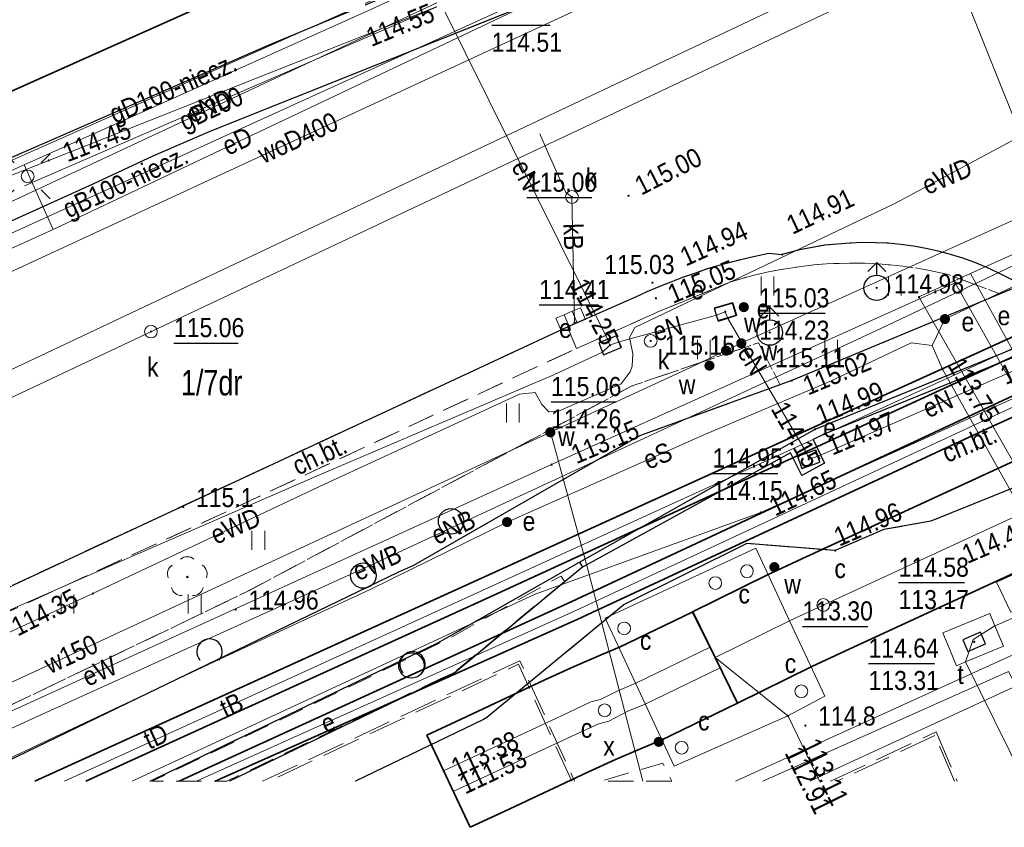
# Model space of a CAD drawing. Header units: metres. Extents: x 7495425 to 7495712, y 5787905 to 5788232.
# Tile 17 of 39: x 7495595 to 7495633, y 5787906 to 5787938. Entities that reach past the tile are written whole.
import ezdxf
from ezdxf.enums import TextEntityAlignment as Align

# ---------------------------------------------------------------- set-up
doc = ezdxf.new("R2010")
doc.units = ezdxf.units.M
for name, pattern in [('1.0_0.5', [1.5, 1, -0.5]), ('1.5_0.5', [2, 1.5, -0.5]), ('219-500', [0]), ('egug-500', [1, 0.5, -0.5]), ('l219_500', [0]), ('l32_500', [0])]:
    doc.linetypes.add(name, pattern=pattern)
doc.layers.get('0').update_dxf_attribs({"color": 2, "lineweight": 5})
doc.styles.get("Standard").update_dxf_attribs({"font": 'Working1250', "width": 0.75})

# ---------------------------------------------------------------- blocks, each defined once
blk = doc.blocks.new('SM01')
at = {"color": 0, "linetype": 'Continuous', "lineweight": 13}
for p, q in [((-0.53, 0.531), (-0.883, 0.884)), ((0.531, 0.531), (0.884, 0.884)), ((-0.53, -0.53), (-0.883, -0.883)), ((0.531, -0.53), (0.884, -0.883))]:
    blk.add_line(p, q, dxfattribs=at)
blk.add_circle((0, 0), 0.25, dxfattribs=at)
blk = doc.blocks.new('PW01')
at = {"linetype": 'Continuous', "lineweight": 13}
h = blk.add_hatch(color=0, dxfattribs=at)
edge = h.paths.add_edge_path()
edge.add_arc((0, 0), 0.045, 0, 360)
blk = doc.blocks.new('US22')
at = {"color": 0, "linetype": 'Continuous', "lineweight": 13}
blk.add_circle((0, 0), 0.25, dxfattribs=at)
blk = doc.blocks.new('OP021')
at = {"linetype": 'Continuous', "lineweight": 13}
h = blk.add_hatch(color=0, dxfattribs=at)
edge = h.paths.add_edge_path()
edge.add_arc((0, 0), 0.05, 0, 360)
at = {"color": 0, "linetype": 'Continuous', "lineweight": 13}
for centre, start, end in [((0, 0.4), 49.272, 130.728), ((-0.38, 0.124), 121.308, 202.548), ((0.38, 0.124), 337.452, 58.692), ((-0.235, -0.324), 193.221, 274.871), ((0.235, -0.324), 265.129, 346.779)]:
    blk.add_arc(centre, 0.4, start, end, dxfattribs=at)
blk = doc.blocks.new('US25')
at = {"linetype": 'Continuous', "lineweight": 0}
h = blk.add_hatch(color=0, dxfattribs=at)
edge = h.paths.add_edge_path()
edge.add_arc((0, 0), 0.2, 0, 360)
blk = doc.blocks.new('US05')
at = {"color": 0, "linetype": 'Continuous', "lineweight": 13}
for p, q in [((-0.525, -0.25), (-0.525, 0.25)), ((-0.525, 0.25), (-0.175, 0.25)), ((-0.175, -0.25), (-0.175, 0.25)), ((-0.175, 0.25), (0.175, 0.25)), ((0.175, -0.25), (0.175, 0.25)), ((0.175, 0.25), (0.525, 0.25)), ((0.525, -0.25), (0.525, 0.25)), ((-0.525, -0.25), (-0.175, -0.25)), ((-0.175, -0.25), (0.175, -0.25)), ((0.175, -0.25), (0.525, -0.25))]:
    blk.add_line(p, q, dxfattribs=at)
blk = doc.blocks.new('SUPWP')
at = {"color": 0, "linetype": 'Continuous'}
blk.add_lwpolyline([(-0.375, -0.25), (0.375, -0.25), (0.375, 0.25), (-0.375, 0.25)], close=True, dxfattribs=at)
blk = doc.blocks.new('US15')
at = {"color": 0, "linetype": 'Continuous', "lineweight": 13}
blk.add_circle((0, 0), 0.25, dxfattribs=at)
blk = doc.blocks.new('SUWH')
at = {"color": 0, "linetype": 'Continuous'}
for p in [(-0.354, 0.646), (0, 0.5), (0.354, 0.646)]:
    blk.add_line(p, (0, 1), dxfattribs=at)
blk.add_circle((0, 0), 0.5, dxfattribs=at)
blk = doc.blocks.new('TU04')
at = {"color": 0, "linetype": 'Continuous', "lineweight": 13}
for p, q in [((0, 0), (0, 0.75)), ((0.5, 0), (0.5, 0.75))]:
    blk.add_line(p, q, dxfattribs=at)
blk = doc.blocks.new('OTZK1')
at = {"color": 0, "linetype": 'Continuous'}
blk.add_circle((0, 0), 0.5, dxfattribs=at)
blk = doc.blocks.new('OTZK2')
at = {"color": 0, "linetype": 'Continuous'}
blk.add_arc((0, 0), 0.5, 318.85, 221.162, dxfattribs=at)

msp = doc.modelspace()

# ---------------------------------------------------------------- linework, layer by layer
at = {"layer": '216-obręb ewidencyjny', "color": 7, "linetype": 'l32_500', "lineweight": 35, "flags": 128}
msp.add_lwpolyline([(7495635.58, 5787953.37), (7495533.716, 5787907.83)], dxfattribs=at)
at = {"layer": '218-kontur użytku gruntowego', "color": 3, "linetype": 'egug-500', "lineweight": 18, "flags": 128}
msp.add_lwpolyline([(7495533.716, 5787907.83), (7495635.58, 5787953.37)], dxfattribs=at)
at = {"layer": '219-działka ewidencyjna', "color": 7, "linetype": 'l219_500', "lineweight": 18, "flags": 128}
msp.add_lwpolyline([(7495635.58, 5787953.37), (7495533.716, 5787907.83)], dxfattribs=at)
at = {"layer": '219-działka ewidencyjna', "color": 7, "linetype": '219-500', "lineweight": 18, "flags": 128}
msp.add_lwpolyline([(7495635.58, 5787953.37), (7495533.716, 5787907.83)], dxfattribs=at)
at = {"layer": 'chodnik', "color": 7, "linetype": '1.0_0.5', "lineweight": 18, "flags": 128}
for points in [[(7495585.53, 5787925.57), (7495584.39, 5787927.97), (7495604.54, 5787936.78), (7495614.99, 5787941.14), (7495615.52, 5787938.71), (7495602.2, 5787933.37), (7495599.97, 5787932.41), (7495597.61, 5787931.31), (7495589.13, 5787927.46), (7495586.76, 5787926.24)], [(7495634.1, 5787927.35), (7495633.24, 5787926.99), (7495631.22, 5787927.75), (7495630.41, 5787927.93), (7495629.92, 5787928.01), (7495629.43, 5787928.08), (7495628.93, 5787928.13), (7495628.43, 5787928.17), (7495627.93, 5787928.2), (7495627.43, 5787928.2), (7495626.93, 5787928.19), (7495626.43, 5787928.17), (7495625.93, 5787928.13), (7495625.44, 5787928.07), (7495624.57, 5787927.94), (7495624.08, 5787927.84), (7495623.59, 5787927.73), (7495623.11, 5787927.6), (7495622.63, 5787927.45), (7495619.78, 5787926.27), (7495616.61, 5787924.84), (7495616.25, 5787925.7), (7495618.94, 5787926.87), (7495619.39, 5787927.08), (7495619.85, 5787927.28), (7495620.32, 5787927.47), (7495620.78, 5787927.65), (7495621.25, 5787927.81), (7495621.73, 5787927.97), (7495622.21, 5787928.12), (7495622.69, 5787928.25), (7495623.17, 5787928.37), (7495623.68, 5787928.49), (7495624.16, 5787928.59), (7495624.69, 5787928.54), (7495625.37, 5787928.72), (7495625.86, 5787928.82), (7495626.35, 5787928.9), (7495626.85, 5787928.95), (7495627.35, 5787928.99), (7495627.85, 5787929.01), (7495628.35, 5787929), (7495628.85, 5787928.98), (7495629.35, 5787928.93), (7495629.84, 5787928.87), (7495630.33, 5787928.78), (7495630.82, 5787928.67), (7495631.3, 5787928.54), (7495631.78, 5787928.39), (7495632.25, 5787928.22), (7495632.72, 5787928.03), (7495633.17, 5787927.82), (7495633.62, 5787927.6)], [(7495636.12, 5787925.85), (7495636.57, 5787925.38), (7495635.26, 5787924.85), (7495635.15, 5787925.06), (7495626.34, 5787921.48), (7495625.91, 5787921.26), (7495626.35, 5787920.33), (7495625.46, 5787919.85), (7495625.01, 5787920.74), (7495616.84, 5787916.25), (7495616.73, 5787916.44), (7495625.98, 5787921.67), (7495635.97, 5787925.74)]]:
    msp.add_lwpolyline(points, close=True, dxfattribs=at)
for points in [[(7495577.827, 5787907.83), (7495583.41, 5787910.39), (7495616.25, 5787925.7), (7495616.61, 5787924.84), (7495614.4, 5787923.82), (7495602.6, 5787918.31), (7495579.757, 5787907.83)], [(7495602.978, 5787907.83), (7495611.86, 5787912.12), (7495616.84, 5787916.25), (7495625.01, 5787920.74), (7495625.46, 5787919.85), (7495626.35, 5787920.33), (7495625.91, 5787921.26), (7495626.34, 5787921.48), (7495635.15, 5787925.06), (7495635.26, 5787924.85), (7495636.57, 5787925.38)], [(7495636.57, 5787925.38), (7495636.92, 5787925.02), (7495637.24, 5787924.64), (7495637.56, 5787924.25), (7495637.85, 5787923.84), (7495638.12, 5787923.42), (7495638.38, 5787922.99), (7495638.61, 5787922.55), (7495638.83, 5787922.1), (7495639.02, 5787921.64), (7495639.06, 5787921.54), (7495637.44, 5787920.86), (7495635.78, 5787920.32), (7495634.71, 5787919.75), (7495630.52, 5787918.05), (7495628.68, 5787917.73), (7495626.77, 5787916.9), (7495623.3, 5787917.18), (7495618.48, 5787914.78), (7495613.08, 5787910.34), (7495612.96, 5787910.26), (7495607.917, 5787907.83)]]:
    msp.add_lwpolyline(points, dxfattribs=at)
at = {"layer": 'jezdnia', "color": 7, "linetype": '1.5_0.5', "lineweight": 18, "flags": 128}
for points in [[(7495553.489, 5787907.83), (7495559.27, 5787910.35), (7495584.48, 5787924.98), (7495585.53, 5787925.57), (7495586.76, 5787926.24), (7495589.13, 5787927.46), (7495597.61, 5787931.31), (7495599.97, 5787932.41), (7495602.2, 5787933.37), (7495615.52, 5787938.71), (7495623.03, 5787941.8), (7495623.33, 5787942.06), (7495623.37, 5787942.44), (7495623.14, 5787942.76), (7495622.8, 5787942.84), (7495618.8, 5787942.3), (7495614.99, 5787941.14), (7495604.54, 5787936.78), (7495584.39, 5787927.97), (7495582.55, 5787927.2), (7495580.83, 5787926.41), (7495557.65, 5787915.39), (7495543.69, 5787909.24), (7495540.642, 5787907.83)], [(7495592.624, 5787907.83), (7495609.61, 5787916.05), (7495610.21, 5787916.31), (7495618.9, 5787921.3), (7495619.12, 5787921.42), (7495624.61, 5787923.42), (7495625.06, 5787923.58), (7495633.24, 5787926.99), (7495634.1, 5787927.35), (7495633.62, 5787927.6), (7495633.17, 5787927.82), (7495632.72, 5787928.03), (7495632.25, 5787928.22), (7495631.78, 5787928.39), (7495631.3, 5787928.54), (7495630.82, 5787928.67), (7495630.33, 5787928.78), (7495629.84, 5787928.87), (7495629.35, 5787928.93), (7495628.85, 5787928.98), (7495628.35, 5787929), (7495627.85, 5787929.01), (7495627.35, 5787928.99), (7495626.85, 5787928.95), (7495626.35, 5787928.9), (7495625.86, 5787928.82), (7495625.37, 5787928.72), (7495624.69, 5787928.54), (7495624.16, 5787928.59), (7495623.68, 5787928.49), (7495623.17, 5787928.37), (7495622.69, 5787928.25), (7495622.21, 5787928.12), (7495621.73, 5787927.97), (7495621.25, 5787927.81), (7495620.78, 5787927.65), (7495620.32, 5787927.47), (7495619.85, 5787927.28), (7495619.39, 5787927.08), (7495618.94, 5787926.87), (7495616.25, 5787925.7), (7495583.41, 5787910.39), (7495577.827, 5787907.83)], [(7495641.561, 5787907.83), (7495639.5, 5787920.09), (7495639.38, 5787920.58), (7495639.23, 5787921.05), (7495639.06, 5787921.54), (7495639.02, 5787921.64), (7495638.83, 5787922.1), (7495638.61, 5787922.55), (7495638.38, 5787922.99), (7495638.12, 5787923.42), (7495637.85, 5787923.84), (7495637.56, 5787924.25), (7495637.24, 5787924.64), (7495636.92, 5787925.02), (7495636.57, 5787925.38), (7495636.12, 5787925.85), (7495635.97, 5787925.74), (7495625.98, 5787921.67), (7495616.73, 5787916.44), (7495611.49, 5787913.45), (7495611.11, 5787913.25), (7495599.843, 5787907.83)]]:
    msp.add_lwpolyline(points, dxfattribs=at)
at = {"layer": 'komora podziemna', "color": 1, "linetype": 'CONTINUOUS', "lineweight": 18, "flags": 128}
for points in [[(7495622.04, 5787926.42), (7495622.76, 5787926.62), (7495622.91, 5787926.14), (7495622.55, 5787926.02), (7495622.19, 5787925.9), (7495622.11, 5787926.15)], [(7495617.5, 5787925.05), (7495617.83, 5787925.21), (7495618.17, 5787925.33), (7495618.29, 5787925.11), (7495618.38, 5787924.89), (7495617.68, 5787924.58)], [(7495625.64, 5787920.74), (7495626.02, 5787920.85), (7495626.1, 5787920.61), (7495626.17, 5787920.37), (7495625.46, 5787920.14), (7495625.3, 5787920.61)]]:
    msp.add_lwpolyline(points, close=True, dxfattribs=at)
at = {"layer": 'komora podziemna', "color": 212, "linetype": 'CONTINUOUS', "lineweight": 18, "flags": 128}
msp.add_lwpolyline([(7495620.45, 5787908.42), (7495619.92, 5787909.55), (7495619.12, 5787911.27), (7495618.32, 5787912.99), (7495617.74, 5787914.24), (7495623.65, 5787916.99), (7495624.17, 5787915.87), (7495624.98, 5787914.14), (7495625.78, 5787912.41), (7495626.36, 5787911.17), (7495624.91, 5787910.4)], close=True, dxfattribs=at)
at = {"layer": 'komora podziemna', "color": 30, "linetype": 'CONTINUOUS', "lineweight": 18, "flags": 128}
for points in [[(7495633.67, 5787914.48), (7495633.11, 5787915.66), (7495634.85, 5787916.45), (7495635.23, 5787915.74), (7495635.42, 5787915.32), (7495634.03, 5787914.65)], [(7495631, 5787913.66), (7495632.84, 5787914.43), (7495633.04, 5787913.94), (7495633.38, 5787913.14), (7495631.89, 5787912.52), (7495631.54, 5787912.37)]]:
    msp.add_lwpolyline(points, close=True, dxfattribs=at)
at = {"layer": 'krawężnik', "color": 7, "linetype": 'CONTINUOUS', "lineweight": 25, "flags": 128}
for points in [[(7495580.83, 5787926.41), (7495582.55, 5787927.2), (7495584.39, 5787927.97), (7495604.54, 5787936.78), (7495614.99, 5787941.14)], [(7495615.52, 5787938.71), (7495602.2, 5787933.37), (7495599.97, 5787932.41), (7495597.61, 5787931.31), (7495589.13, 5787927.46), (7495586.76, 5787926.24), (7495585.53, 5787925.57), (7495584.48, 5787924.98)], [(7495634.1, 5787927.35), (7495633.62, 5787927.6), (7495633.17, 5787927.82), (7495632.72, 5787928.03), (7495632.25, 5787928.22), (7495631.78, 5787928.39), (7495631.3, 5787928.54), (7495630.82, 5787928.67), (7495630.33, 5787928.78), (7495629.84, 5787928.87), (7495629.35, 5787928.93), (7495628.85, 5787928.98), (7495628.35, 5787929), (7495627.85, 5787929.01), (7495627.35, 5787928.99), (7495626.85, 5787928.95), (7495626.35, 5787928.9), (7495625.86, 5787928.82), (7495625.37, 5787928.72), (7495624.69, 5787928.54)], [(7495577.827, 5787907.83), (7495583.41, 5787910.39), (7495616.25, 5787925.7), (7495618.94, 5787926.87), (7495619.39, 5787927.08), (7495619.85, 5787927.28), (7495620.32, 5787927.47), (7495620.78, 5787927.65), (7495621.25, 5787927.81), (7495621.73, 5787927.97), (7495622.21, 5787928.12), (7495622.69, 5787928.25), (7495623.17, 5787928.37), (7495623.68, 5787928.49), (7495624.16, 5787928.59), (7495624.69, 5787928.54)], [(7495634.1, 5787927.35), (7495625.06, 5787923.58), (7495619.12, 5787921.42), (7495618.9, 5787921.3), (7495610.21, 5787916.31), (7495609.61, 5787916.05), (7495592.624, 5787907.83)], [(7495616.73, 5787916.44), (7495625.98, 5787921.67), (7495635.97, 5787925.74), (7495636.12, 5787925.85), (7495636.57, 5787925.38), (7495635.26, 5787924.85), (7495635.15, 5787925.06), (7495626.34, 5787921.48), (7495625.91, 5787921.26), (7495626.35, 5787920.33), (7495625.46, 5787919.85), (7495625.01, 5787920.74), (7495616.84, 5787916.25)], [(7495639.09, 5787921.55), (7495637.44, 5787920.86), (7495635.78, 5787920.32), (7495634.71, 5787919.75), (7495630.52, 5787918.05), (7495628.68, 5787917.73), (7495626.77, 5787916.9), (7495623.3, 5787917.18), (7495618.48, 5787914.78), (7495613.08, 5787910.34), (7495612.96, 5787910.26), (7495607.921, 5787907.83)], [(7495599.862, 5787907.83), (7495611.11, 5787913.25), (7495611.49, 5787913.45), (7495616.73, 5787916.44), (7495616.84, 5787916.25), (7495611.86, 5787912.12), (7495602.978, 5787907.83)]]:
    msp.add_lwpolyline(points, dxfattribs=at)
at = {"layer": 'obudowa ochronna przewodu', "color": 0, "lineweight": 35}
for p, q in [((7495655.362, 5787930.396), (7495625.456, 5787916.572)), ((7495657.038, 5787926.764), (7495627.144, 5787912.948)), ((7495625.456, 5787916.572), (7495624.114, 5787915.942)), ((7495624.114, 5787915.942), (7495621.168, 5787914.494)), ((7495618.3, 5787913.097), (7495621.172, 5787914.498)), ((7495621.168, 5787914.494), (7495622.05, 5787912.7)), ((7495621.172, 5787914.498), (7495622.05, 5787912.7)), ((7495617.67, 5787912.836), (7495618.3, 5787913.097)), ((7495616.518, 5787912.348), (7495617.67, 5787912.836)), ((7495622.928, 5787910.902), (7495622.05, 5787912.7)), ((7495622.932, 5787910.906), (7495622.05, 5787912.7)), ((7495627.144, 5787912.948), (7495625.846, 5787912.338)), ((7495615.364, 5787911.812), (7495616.518, 5787912.348)), ((7495625.846, 5787912.338), (7495622.932, 5787910.906)), ((7495612.072, 5787910.272), (7495615.364, 5787911.812)), ((7495619.94, 5787909.443), (7495622.928, 5787910.902)), ((7495610.727, 5787909.64), (7495612.072, 5787910.272)), ((7495610.727, 5787909.64), (7495611.577, 5787907.83)), ((7495619.21, 5787909.144), (7495619.94, 5787909.443)), ((7495618.142, 5787908.692), (7495619.21, 5787909.144)), ((7495617.056, 5787908.188), (7495618.142, 5787908.692)), ((7495613.768, 5787906.648), (7495617.056, 5787908.188)), ((7495612.427, 5787906.02), (7495611.577, 5787907.83)), ((7495612.427, 5787906.02), (7495613.768, 5787906.648))]:
    msp.add_line(p, q, dxfattribs=at)
at = {"layer": 'obudowa ochronna przewodu', "color": 7, "linetype": 'CONTINUOUS', "lineweight": 35, "flags": 128}
for points in [[(7495601.005, 5787907.83), (7495602.48, 5787908.51), (7495616.43, 5787914.9), (7495626.39, 5787919.55), (7495632.59, 5787922.44), (7495633.94, 5787923.07), (7495634.53, 5787923.34), (7495635.06, 5787923.59), (7495636.31, 5787924.18), (7495646.9, 5787929.12), (7495649.25, 5787930.21), (7495669.97, 5787939.88), (7495684.81, 5787946.82), (7495685.37, 5787946.93), (7495685.78, 5787947), (7495686.3, 5787947.1), (7495687.53, 5787946.78), (7495689.27, 5787945.09), (7495692.51, 5787940.17), (7495693.54, 5787940.04), (7495708.18, 5787946.767)], [(7495708.18, 5787945.778), (7495693.79, 5787939.31), (7495693.55, 5787939.3), (7495692.66, 5787939.27), (7495691.94, 5787939.82), (7495688.77, 5787944.6), (7495687.36, 5787946.33), (7495686.31, 5787946.51), (7495686.08, 5787946.41), (7495685.67, 5787946.24), (7495685.19, 5787946.04), (7495670.14, 5787939.09), (7495649.39, 5787929.43), (7495648.99, 5787929.25), (7495647.07, 5787928.35), (7495636.63, 5787923.5), (7495634.89, 5787922.69), (7495634.28, 5787922.4), (7495632.96, 5787921.79), (7495616.66, 5787914.2), (7495602.65, 5787907.94), (7495602.414, 5787907.83)], [(7495595.325, 5787907.83), (7495624.49, 5787921.1), (7495647.98, 5787931.78), (7495648.26, 5787931.9), (7495648.45, 5787931.56), (7495648.63, 5787931.22), (7495644.43, 5787929.43), (7495613.33, 5787915.14), (7495597.333, 5787907.83)]]:
    msp.add_lwpolyline(points, dxfattribs=at)
at = {"layer": 'przewód ciepłowniczy', "color": 0, "lineweight": 18}
for p, q in [((7495618.935, 5787911.681), (7495621.852, 5787913.105)), ((7495621.852, 5787913.105), (7495622.05, 5787912.7)), ((7495622.248, 5787912.295), (7495622.05, 5787912.7)), ((7495619.305, 5787910.859), (7495622.248, 5787912.295)), ((7495618.252, 5787911.4), (7495618.935, 5787911.681)), ((7495617.548, 5787911.046), (7495618.252, 5787911.4)), ((7495616.02, 5787910.408), (7495617.176, 5787910.947)), ((7495617.176, 5787910.947), (7495617.548, 5787911.046)), ((7495618.628, 5787910.581), (7495619.305, 5787910.859)), ((7495612.729, 5787908.868), (7495616.02, 5787910.408)), ((7495617.872, 5787910.194), (7495618.628, 5787910.581)), ((7495616.4, 5787909.592), (7495617.484, 5787910.093)), ((7495617.484, 5787910.093), (7495617.872, 5787910.194)), ((7495613.111, 5787908.052), (7495616.4, 5787909.592)), ((7495611.386, 5787908.237), (7495612.729, 5787908.868)), ((7495611.386, 5787908.237), (7495611.577, 5787907.83)), ((7495611.768, 5787907.423), (7495613.111, 5787908.052)), ((7495611.768, 5787907.423), (7495611.577, 5787907.83))]:
    msp.add_line(p, q, dxfattribs=at)
at = {"layer": 'przewód ciepłowniczy', "color": 212, "linetype": 'CONTINUOUS', "lineweight": 18, "flags": 128}
for points in [[(7495626.3, 5787914.76), (7495656.2, 5787928.58)], [(7495622.05, 5787912.7), (7495624.98, 5787914.14), (7495626.3, 5787914.76)], [(7495626.148, 5787907.83), (7495624.93, 5787910.37), (7495624.91, 5787910.4), (7495622.05, 5787912.7)]]:
    msp.add_lwpolyline(points, dxfattribs=at)
at = {"layer": 'przewód elektroenergetyczny podziemny', "color": 1, "linetype": 'CONTINUOUS', "lineweight": 18, "flags": 128}
for points in [[(7495708.18, 5787980.125), (7495703.3, 5787977.86), (7495696, 5787974.47), (7495693.1, 5787977.5), (7495688.59, 5787975.15), (7495682.28, 5787972.25), (7495675.96, 5787969.07), (7495675.15, 5787968.66), (7495673.11, 5787967.64), (7495661.65, 5787961.82), (7495652.47, 5787957.29), (7495651.62, 5787955.78), (7495644, 5787952.26), (7495634.14, 5787947.46), (7495629.99, 5787945.52), (7495619.18, 5787940.5), (7495608.18, 5787935.28), (7495596.05, 5787929.52), (7495584.88, 5787924.46), (7495572.18, 5787918.58)], [(7495653.22, 5787956.87), (7495649.74, 5787955.45), (7495648.43, 5787953.69), (7495632.8, 5787946.33), (7495623.88, 5787942), (7495620.34, 5787943.65), (7495608.55, 5787938.18), (7495600.4, 5787934.51), (7495594.91, 5787932.06), (7495590.84, 5787930.24)], [(7495683.83, 5787949.97), (7495681.41, 5787948.87), (7495676.04, 5787946.44), (7495673.57, 5787945.21), (7495667.87, 5787942.62), (7495660.96, 5787939.79), (7495654.17, 5787936.91), (7495647.69, 5787933.77), (7495642.11, 5787931.27), (7495631.08, 5787926)], [(7495683.83, 5787949.97), (7495681.41, 5787948.87), (7495676.04, 5787946.44), (7495673.57, 5787945.21), (7495667.87, 5787942.62), (7495660.96, 5787939.79), (7495654.17, 5787936.91), (7495647.69, 5787933.77), (7495642.11, 5787931.27), (7495631.08, 5787926)], [(7495601.681, 5787907.83), (7495602.52, 5787908.22), (7495616.56, 5787914.53), (7495648.94, 5787929.62), (7495670.04, 5787939.45), (7495685.01, 5787946.43), (7495686.3, 5787946.8), (7495687.45, 5787946.55), (7495689.05, 5787944.78), (7495692.22, 5787940), (7495692.77, 5787939.71), (7495693.67, 5787939.68), (7495708.18, 5787946.271)], [(7495708.18, 5787945.357), (7495704.31, 5787943.63), (7495691.92, 5787938.03), (7495688.66, 5787936.51), (7495684.22, 5787934.33), (7495679.23, 5787932.22), (7495673.06, 5787929.58), (7495667.98, 5787927.36), (7495662.35, 5787924.88), (7495658.59, 5787922.77), (7495651.84, 5787919.82), (7495645.45, 5787916.86), (7495636.19, 5787912.64), (7495627, 5787908.41), (7495625.789, 5787907.83)], [(7495588.426, 5787907.83), (7495593.47, 5787910.17), (7495615.63, 5787920.28), (7495631.48, 5787927.43), (7495633.94, 5787923.07), (7495634.09, 5787922.81), (7495634.28, 5787922.4), (7495638.72, 5787912.99), (7495651.37, 5787918.58), (7495673.26, 5787928.33), (7495699.29, 5787940.07), (7495708.18, 5787944.057)], [(7495661.42, 5787941.05), (7495653.16, 5787937.31), (7495632.09, 5787927.79), (7495630.06, 5787926.87), (7495632.59, 5787922.44), (7495632.96, 5787921.79), (7495636.69, 5787915.27), (7495639.01, 5787915.86)], [(7495545.136, 5787907.83), (7495550.32, 5787910.3), (7495590.84, 5787930.24), (7495595.88, 5787932.24), (7495611.31, 5787938.35)], [(7495611.31, 5787938.35), (7495594.93, 5787931.24)], [(7495611.31, 5787938.35), (7495617.83, 5787925.21), (7495617.92, 5787924.97)], [(7495649.04, 5787919.86), (7495647.46, 5787926.64), (7495647.07, 5787928.35), (7495646.9, 5787929.12), (7495646.66, 5787930.19), (7495643.88, 5787937.76), (7495638.92, 5787935.39), (7495634.84, 5787933.61), (7495629.11, 5787930.55), (7495618.9, 5787925.67), (7495618.69, 5787925.28), (7495618.82, 5787924.64), (7495618.8, 5787924.15), (7495618.72, 5787923.93), (7495618.36, 5787923.46), (7495615.9, 5787922.38), (7495615.52, 5787922.35), (7495615.25, 5787922.64), (7495614.99, 5787923.12), (7495614.37, 5787923.05), (7495606.49, 5787919.41), (7495597.61, 5787915.21), (7495590.69, 5787912), (7495581.794, 5787907.83)], [(7495589.866, 5787907.83), (7495595.52, 5787910.42), (7495608.7, 5787916.4), (7495628.56, 5787925.63), (7495634.27, 5787928.34), (7495642.71, 5787932.33), (7495653.16, 5787937.31)], [(7495589.866, 5787907.83), (7495595.52, 5787910.42), (7495608.7, 5787916.4), (7495628.56, 5787925.63), (7495634.27, 5787928.34), (7495642.71, 5787932.33), (7495653.16, 5787937.31)], [(7495596.05, 5787929.52), (7495594.91, 5787932.06)], [(7495638.52, 5787916.49), (7495636.43, 5787919.89), (7495634.89, 5787922.69), (7495634.53, 5787923.34), (7495632.09, 5787927.79)], [(7495599.15, 5787907.83), (7495614.98, 5787915.19), (7495623.85, 5787918.4), (7495626.39, 5787919.55), (7495635.1, 5787923.48), (7495635.06, 5787923.59), (7495633.77, 5787926.89)], [(7495617.92, 5787924.97), (7495618.29, 5787925.11), (7495622.11, 5787926.15), (7495622.45, 5787926.29)], [(7495622.45, 5787926.29), (7495622.55, 5787926.02), (7495625.64, 5787920.74), (7495625.73, 5787920.49)], [(7495613.88, 5787918.02), (7495621.68, 5787921.47), (7495626.56, 5787923.55), (7495629.76, 5787925.07), (7495630.58, 5787924.96), (7495631.08, 5787926)], [(7495578.999, 5787907.83), (7495581.87, 5787909.19), (7495587.67, 5787911.63), (7495598.96, 5787916.59), (7495606.3, 5787919.79), (7495615.74, 5787923.82), (7495617.63, 5787924.7), (7495617.92, 5787924.97)], [(7495625.73, 5787920.49), (7495626.1, 5787920.61), (7495635.52, 5787924.73), (7495635.87, 5787924.86)], [(7495630.58, 5787924.96), (7495630.98, 5787924.03), (7495633.74, 5787919.12), (7495639.82, 5787908.89), (7495640.64, 5787908.08), (7495640.725, 5787907.83)], [(7495613.88, 5787918.02), (7495608.5, 5787915.37), (7495602.62, 5787912.64), (7495592.423, 5787907.83)], [(7495613.88, 5787918.02), (7495608.5, 5787915.37), (7495602.62, 5787912.64), (7495592.423, 5787907.83)], [(7495622.848, 5787907.83), (7495634.3, 5787913.05), (7495636.698, 5787907.83)], [(7495623.93, 5787907.83), (7495633.58, 5787912.15), (7495635.842, 5787907.83)]]:
    msp.add_lwpolyline(points, dxfattribs=at)
at = {"layer": 'przewód elektroenergetyczny podziemny - ob. projektowany', "color": 1, "linetype": '1.5_0.5', "lineweight": 18, "flags": 128}
for points in [[(7495604.274, 5787907.83), (7495614.38, 5787912.57), (7495616.533, 5787907.83)], [(7495616.419, 5787907.83), (7495614.33, 5787912.43), (7495604.522, 5787907.83)], [(7495626.583, 5787907.83), (7495630.74, 5787909.77)], [(7495630.69, 5787909.63), (7495626.833, 5787907.83)], [(7495631.456, 5787907.83), (7495630.69, 5787909.63)], [(7495630.74, 5787909.77), (7495631.567, 5787907.83)]]:
    msp.add_lwpolyline(points, dxfattribs=at)
at = {"layer": 'przewód gazowy', "color": 40, "linetype": 'CONTINUOUS', "lineweight": 18, "flags": 128}
for points in [[(7495627.51, 5787946.11), (7495578.99, 5787923.42), (7495571.86, 5787920.09), (7495545.182, 5787907.83)], [(7495547.013, 5787907.83), (7495560.27, 5787913.89), (7495575.15, 5787920.76), (7495582.63, 5787924.03), (7495583.53, 5787924.42), (7495630.83, 5787945.98)], [(7495625.63, 5787946.13), (7495590.33, 5787930.43), (7495582.92, 5787927.07), (7495572.52, 5787922.46)]]:
    msp.add_lwpolyline(points, dxfattribs=at)
at = {"layer": 'przewód kanalizacyjny', "color": 0, "lineweight": 18}
for p, q in [((7495630.647, 5787941.157), (7495561.646, 5787908.532)), ((7495631.053, 5787940.243), (7495562.075, 5787907.628))]:
    msp.add_line(p, q, dxfattribs=at)
at = {"layer": 'przewód kanalizacyjny', "color": 34, "linetype": 'CONTINUOUS', "lineweight": 18, "flags": 128}
for points in [[(7495643.65, 5787909.25), (7495631.38, 5787939.94)], [(7495615.17, 5787933.28), (7495615.47, 5787932.59), (7495616.19, 5787930.98), (7495616.43, 5787930.8)], [(7495616.43, 5787930.8), (7495616.53, 5787925.87)]]:
    msp.add_lwpolyline(points, dxfattribs=at)
at = {"layer": 'przewód telekomunikacyjny podziemny', "color": 30, "linetype": 'CONTINUOUS', "lineweight": 18, "flags": 128}
for points in [[(7495632.19, 5787913.4), (7495633.04, 5787913.94), (7495660.44, 5787925.79), (7495662.51, 5787924.42), (7495674.8, 5787929.96), (7495708.18, 5787945.006)], [(7495596.492, 5787907.83), (7495648.45, 5787931.56), (7495649.7, 5787932.34)], [(7495596.492, 5787907.83), (7495648.45, 5787931.56), (7495649.7, 5787932.34)], [(7495632.19, 5787913.4), (7495631.89, 5787912.52), (7495634.202, 5787907.83)], [(7495623.93, 5787907.83), (7495633.58, 5787912.15), (7495635.842, 5787907.83)]]:
    msp.add_lwpolyline(points, dxfattribs=at)
at = {"layer": 'przewód wodociągowy', "color": 5, "linetype": 'CONTINUOUS', "lineweight": 18, "flags": 128}
for points in [[(7495557.73, 5787910.88), (7495674.97, 5787965.2), (7495706.19, 5787980.91)], [(7495623.08, 5787925.05), (7495643.7, 5787934.39)], [(7495622.48, 5787924.76), (7495623.08, 5787925.05)], [(7495621.11, 5787924.11), (7495622.48, 5787924.76)], [(7495615.58, 5787921.55), (7495621.11, 5787924.11)], [(7495586.031, 5787907.83), (7495615.58, 5787921.55)], [(7495615.58, 5787921.55), (7495617.06, 5787916.11), (7495619.218, 5787907.83)]]:
    msp.add_lwpolyline(points, dxfattribs=at)
at = {"layer": 'rzędna-Atr2', "color": 7, "flags": 128}
for points in [[(7495613.276, 5787937.554), (7495615.577, 5787937.554)], [(7495614.661, 5787930.776), (7495617.212, 5787930.776)], [(7495615.143, 5787926.559), (7495617.476, 5787926.559)], [(7495623.78, 5787926.23), (7495626.373, 5787926.23)], [(7495600.797, 5787925.057), (7495603.321, 5787925.057)], [(7495615.609, 5787922.742), (7495618.17, 5787922.742)], [(7495621.95, 5787919.93), (7495624.511, 5787919.93)], [(7495629.26, 5787915.64), (7495631.853, 5787915.64)], [(7495625.49, 5787913.92), (7495628.046, 5787913.92)], [(7495628.08, 5787912.46), (7495630.673, 5787912.46)]]:
    msp.add_lwpolyline(points, dxfattribs=at)
at = {"layer": 'trawnik', "color": 7, "linetype": '1.0_0.5', "lineweight": 18, "flags": 128}
msp.add_lwpolyline([(7495628.43, 5787928.17), (7495628.93, 5787928.13), (7495629.43, 5787928.08), (7495629.92, 5787928.01), (7495630.41, 5787927.93), (7495631.22, 5787927.75), (7495633.24, 5787926.99), (7495625.06, 5787923.58), (7495624.61, 5787923.42), (7495623.76, 5787925.07), (7495618.78, 5787923.37), (7495603.62, 5787915.26), (7495588.15, 5787907.83), (7495579.76, 5787907.83), (7495602.6, 5787918.31), (7495614.4, 5787923.82), (7495616.61, 5787924.84), (7495619.78, 5787926.27), (7495622.63, 5787927.45), (7495623.11, 5787927.6), (7495623.59, 5787927.73), (7495624.08, 5787927.84), (7495624.57, 5787927.94), (7495625.44, 5787928.07), (7495625.93, 5787928.13), (7495626.43, 5787928.17), (7495626.93, 5787928.19), (7495627.43, 5787928.2), (7495627.93, 5787928.2)], close=True, dxfattribs=at)
at = {"layer": 'zadrzewienie  zakrzewienie', "color": 7, "linetype": '1.0_0.5', "lineweight": 18, "flags": 128}
for points in [[(7495624.61, 5787923.42), (7495619.12, 5787921.42), (7495618.9, 5787921.3), (7495610.21, 5787916.31), (7495609.61, 5787916.05), (7495592.62, 5787907.83), (7495588.15, 5787907.83), (7495603.62, 5787915.26), (7495618.78, 5787923.37), (7495623.76, 5787925.07)], [(7495616.13, 5787915.68), (7495611.84, 5787912.14), (7495602.87, 5787907.83), (7495599.94, 5787907.83), (7495611.45, 5787913.36), (7495616, 5787915.9)], [(7495620.35, 5787907.83), (7495617.53, 5787907.83), (7495620, 5787908.54)]]:
    msp.add_lwpolyline(points, close=True, dxfattribs=at)

# ---------------------------------------------------------------- block references
at = {"layer": 'drzewo liściaste', "color": 94, "linetype": 'CONTINUOUS', "lineweight": 18}
msp.add_blockref('OP021', (7495601.32, 5787915.86), dxfattribs=at)
at = {"layer": 'elektroenergetyczne urządzenie techniczne', "color": 1, "linetype": 'CONTINUOUS', "lineweight": 18}
msp.add_blockref('US25', (7495623.18, 5787926.47), dxfattribs=at)
for p, rotation in [((7495631.08, 5787926), 300.909), ((7495613.88, 5787918.02), 114.182)]:
    msp.add_blockref('US25', p, dxfattribs=dict(at, rotation=rotation))
at = {"layer": 'hydrant', "color": 5, "linetype": 'CONTINUOUS', "lineweight": 18}
for p in [(7495628.4, 5787927.23), (7495624.2, 5787925.47)]:
    msp.add_blockref('SUWH', p, dxfattribs=at)
at = {"layer": 'komora podziemna', "color": 7, "linetype": 'CONTINUOUS', "lineweight": 18}
msp.add_blockref('US15', (7495622.06, 5787915.62), dxfattribs=at)
at = {"layer": 'kratka ściekowa', "color": 34, "linetype": 'CONTINUOUS', "lineweight": 18, "rotation": 23.198}
msp.add_blockref('US05', (7495616.38, 5787926.01), dxfattribs=at)
at = {"layer": 'latarnia', "color": 7, "linetype": 'CONTINUOUS', "lineweight": 18}
msp.add_blockref('SM01', (7495595.05, 5787931.61), dxfattribs=at)
at = {"layer": 'pikieta naturalna', "color": 7, "linetype": 'CONTINUOUS', "lineweight": 13}
msp.add_blockref('PW01', (7495625.6, 5787910.02), dxfattribs=at)
at = {"layer": 'pikieta sztuczna', "color": 7, "linetype": 'CONTINUOUS', "lineweight": 13}
for p in [(7495618.65, 5787930.85), (7495624.69, 5787928.54), (7495619.59, 5787927.43), (7495620.89, 5787927.4), (7495619.73, 5787926.82), (7495625.06, 5787923.58), (7495625.98, 5787921.67), (7495626.34, 5787921.48), (7495601.16, 5787918.61), (7495626.77, 5787916.9), (7495603.22, 5787914.58)]:
    msp.add_blockref('PW01', p, dxfattribs=at)
at = {"layer": 'rzędna', "color": 1, "linetype": 'CONTINUOUS', "lineweight": 18}
for p, rotation in [((7495595.88, 5787932.24), 179.909), ((7495630.06, 5787926.87), 179.909), ((7495622.45, 5787926.29), 16.182), ((7495617.92, 5787924.97), 22.065), ((7495632.59, 5787922.44), 179.909), ((7495625.73, 5787920.49), 19.546), ((7495615.63, 5787920.28), 179.909), ((7495623.85, 5787918.4), 179.909), ((7495597.61, 5787915.21), 179.909)]:
    msp.add_blockref('PW01', p, dxfattribs=dict(at, rotation=rotation))
at = {"layer": 'rzędna', "color": 34, "linetype": 'CONTINUOUS', "lineweight": 18, "rotation": 179.909}
for p in [(7495616.43, 5787930.8), (7495599.89, 5787925.51)]:
    msp.add_blockref('PW01', p, dxfattribs=at)
at = {"layer": 'rzędna', "color": 5, "linetype": 'CONTINUOUS', "lineweight": 18}
for p in [(7495628.4, 5787927.23), (7495624.2, 5787925.47)]:
    msp.add_blockref('PW01', p, dxfattribs=at)
at = {"layer": 'rzędna', "color": 7, "linetype": 'CONTINUOUS', "lineweight": 18, "rotation": 179.909}
msp.add_blockref('PW01', (7495616.53, 5787925.87), dxfattribs=at)
at = {"layer": 'rzędna', "color": 1, "linetype": 'CONTINUOUS', "lineweight": 18}
for p in [(7495617.83, 5787925.21), (7495630.98, 5787924.03), (7495625.64, 5787920.74)]:
    msp.add_blockref('PW01', p, dxfattribs=at)
at = {"layer": 'rzędna', "color": 34, "linetype": 'CONTINUOUS', "lineweight": 18}
msp.add_blockref('PW01', (7495619.52, 5787925.14), dxfattribs=at)
at = {"layer": 'rzędna', "color": 212, "linetype": 'CONTINUOUS', "lineweight": 18}
for p in [(7495626.3, 5787914.76), (7495624.91, 5787910.4), (7495612.92, 5787908.46)]:
    msp.add_blockref('PW01', p, dxfattribs=at)
at = {"layer": 'rzędna', "color": 30, "linetype": 'CONTINUOUS', "lineweight": 18, "rotation": 23.245}
msp.add_blockref('PW01', (7495632.23, 5787913.31), dxfattribs=at)
at = {"layer": 'trawnik', "color": 7, "linetype": 'CONTINUOUS', "lineweight": 18}
for p in [(7495623.859, 5787926.929), (7495628.859, 5787926.929), (7495621.359, 5787924.429), (7495626.359, 5787924.429), (7495613.859, 5787921.929), (7495603.859, 5787916.929), (7495596.359, 5787914.429), (7495601.359, 5787914.429)]:
    msp.add_blockref('TU04', p, dxfattribs=at)
at = {"layer": 'urządzenie techniczne sieci niezidentyfikowanej', "color": 7, "linetype": 'CONTINUOUS', "lineweight": 18}
msp.add_blockref('US25', (7495619.84, 5787909.38), dxfattribs=at)
at = {"layer": 'właz do komory lub kanału - okrągły', "color": 7, "linetype": 'CONTINUOUS', "lineweight": 18, "rotation": 179.909}
for p in [(7495616.43, 5787930.8), (7495599.89, 5787925.51)]:
    msp.add_blockref('US22', p, dxfattribs=at)
at = {"layer": 'właz do komory lub kanału - okrągły', "color": 7, "linetype": 'CONTINUOUS', "lineweight": 18}
for p in [(7495619.52, 5787925.14), (7495623.3, 5787916.09), (7495626.3, 5787914.76), (7495618.48, 5787913.84), (7495625.44, 5787911.37), (7495617.71, 5787910.62), (7495620.74, 5787909.15)]:
    msp.add_blockref('US22', p, dxfattribs=at)
at = {"layer": 'właz do komory lub kanału - prostokątny', "color": 7, "linetype": 'CONTINUOUS', "lineweight": 18}
for p, rotation in [((7495622.45, 5787926.29), 16.182), ((7495617.92, 5787924.97), 22.065), ((7495625.73, 5787920.49), 19.546), ((7495632.23, 5787913.31), 23.245)]:
    msp.add_blockref('SUPWP', p, dxfattribs=dict(at, rotation=rotation))
at = {"layer": 'zadrzewienie  zakrzewienie', "color": 7, "linetype": 'CONTINUOUS', "lineweight": 18}
for name, p in [('OTZK1', (7495611.681, 5787918.048)), ('OTZK1', (7495608.236, 5787915.916)), ('OTZK2', (7495602.194, 5787912.927)), ('OTZK2', (7495610.168, 5787912.424)), ('OTZK2', (7495610.168, 5787912.424)), ('OTZK1', (7495610.123, 5787912.381)), ('OTZK1', (7495610.123, 5787912.381))]:
    msp.add_blockref(name, p, dxfattribs=at)
at = {"layer": 'zasuwa lub zawór', "color": 5, "linetype": 'CONTINUOUS', "lineweight": 18}
for p, rotation in [((7495623.08, 5787925.05), 31.433), ((7495622.48, 5787924.76), 114.431), ((7495621.83, 5787924.17), 112.431), ((7495615.58, 5787921.55), 114.212), ((7495624.38, 5787916.25), 31.481)]:
    msp.add_blockref('US25', p, dxfattribs=dict(at, rotation=rotation))

# ---------------------------------------------------------------- texts
at = {"layer": '210-oznaczenie konturu użytku gruntowego', "color": 3, "linetype": 'CONTINUOUS', "lineweight": 18, "width": 0.79}
msp.add_text('dr', height=1, dxfattribs=at).set_placement((7495602.54, 5787923))
at = {"layer": '211-numer działki ewidencyjnej', "color": 7, "linetype": 'CONTINUOUS', "lineweight": 18, "width": 0.79}
msp.add_text('1/7', height=1, dxfattribs=at).set_placement((7495602.54, 5787923), align=Align.RIGHT)
at = {"layer": 'chodnik-Atr17', "color": 7, "width": 0.9}
for rotation, p in [(22.584, (7495632.04, 5787921.11)), (22.584, (7495632.04, 5787921.11)), (25.062, (7495606.51, 5787920.65))]:
    msp.add_text('ch.bt.', height=0.75, rotation=rotation, dxfattribs=at).set_placement(p, align=Align.MIDDLE_CENTER)
at = {"layer": 'elektroenergetyczne urządzenie techniczne-Atr17', "color": 1, "width": 0.9}
for p in [(7495623.69, 5787926.03), (7495631.73, 5787925.52), (7495614.49, 5787917.68)]:
    msp.add_text('e', height=0.75, dxfattribs=at).set_placement(p)
at = {"layer": 'pikieta naturalna-Atr2', "color": 7, "width": 0.9}
msp.add_text('114.8', height=0.75, dxfattribs=at).set_placement((7495626.1, 5787910.02))
at = {"layer": 'pikieta sztuczna-Atr2', "color": 7, "width": 0.9}
for s, rotation, p in [('115.00', 26.997, (7495619.15, 5787930.85)), ('114.91', 25.308, (7495625.09, 5787929.31)), ('114.94', 24.336, (7495620.9, 5787928.06)), ('115.02', 22.547, (7495625.7, 5787922.99)), ('114.99', 21.609, (7495626.19, 5787921.86)), ('114.97', 22.689, (7495626.66, 5787920.63)), ('114.96', 23.283, (7495626.93, 5787917.05)), ('114.49', 23.114, (7495631.96, 5787916.37))]:
    msp.add_text(s, height=0.75, rotation=rotation, dxfattribs=at).set_placement(p)
for s, p in [('115.03', (7495617.7, 5787927.77)), ('115.1', (7495601.66, 5787918.61)), ('114.96', (7495603.72, 5787914.58))]:
    msp.add_text(s, height=0.75, dxfattribs=at).set_placement(p)
msp.add_text('115.05', height=0.75, rotation=22.673, dxfattribs=at).set_placement((7495620.25, 5787926.94), align=Align.MIDDLE_LEFT)
at = {"layer": 'przewód elektroenergetyczny podziemny-Atr1', "color": 1, "width": 0.9}
for s, rotation, p in [('eND', 23.464, (7495601.36, 5787934.03)), ('eNB', 24.927, (7495610.97, 5787917.45)), ('eWB', 24.405, (7495607.88, 5787916.03))]:
    msp.add_text(s, height=0.75, rotation=rotation, dxfattribs=at).set_placement(p, align=Align.MIDDLE_LEFT)
for s, rotation, p in [('eD', 25.39, (7495603.28, 5787933)), ('eN', 297.354, (7495614.627, 5787931.665)), ('eWD', 23.785, (7495631.16, 5787931.62)), ('eN', 15.23, (7495620.19, 5787925.63)), ('eN', 301.301, (7495623.52, 5787924.39)), ('eN', 23.623, (7495630.8, 5787922.67)), ('eS', 23.085, (7495619.79, 5787920.63)), ('eWD', 23.785, (7495603.21, 5787917.87)), ('eW', 24.28, (7495597.87, 5787912.16)), ('e', 24.218, (7495606.85, 5787910.13))]:
    msp.add_text(s, height=0.75, rotation=rotation, dxfattribs=at).set_placement(p, align=Align.MIDDLE_CENTER)
at = {"layer": 'przewód gazowy-Atr1', "color": 40, "width": 0.9}
for s, rotation, p in [('gD100-niecz.', 23.535, (7495600.76, 5787935.08)), ('gB200', 24.85, (7495602.25, 5787934.28)), ('gB200', 24.85, (7495602.25, 5787934.28)), ('gB100-niecz.', 24.885, (7495598.89, 5787931.4))]:
    msp.add_text(s, height=0.75, rotation=rotation, dxfattribs=at).set_placement(p, align=Align.MIDDLE_CENTER)
at = {"layer": 'przewód kanalizacyjny-Atr1', "color": 34, "width": 0.9}
msp.add_text('kB', height=0.75, rotation=272.126, dxfattribs=at).set_placement((7495616.486, 5787929.238), align=Align.MIDDLE_CENTER)
at = {"layer": 'przewód telekomunikacyjny podziemny-Atr1', "color": 30, "width": 0.9}
msp.add_text('tB', height=0.75, rotation=24.547, dxfattribs=at).set_placement((7495602.67, 5787910.65), align=Align.MIDDLE_LEFT)
msp.add_text('tD', height=0.75, rotation=24.551, dxfattribs=at).set_placement((7495600.083, 5787909.594), align=Align.MIDDLE_CENTER)
at = {"layer": 'przewód wodociągowy-Atr1', "color": 5, "width": 0.9}
for s, rotation, p in [('woD400', 24.859, (7495605.66, 5787933.13)), ('w150', 24.902, (7495596.749, 5787912.832))]:
    msp.add_text(s, height=0.75, rotation=rotation, dxfattribs=at).set_placement(p, align=Align.MIDDLE_CENTER)
at = {"layer": 'rzędna-Atr2', "color": 1, "width": 0.9}
for s, rotation, p in [('114.55', 22.416, (7495608.406, 5787937.039)), ('114.45', 21.161, (7495596.476, 5787932.509)), ('114.25', 298.205, (7495616.665, 5787927.509)), ('113.65', 23.198, (7495633.32, 5787923.75)), ('113.75', 302.195, (7495631.48, 5787924.38)), ('114.15', 299.487, (7495624.55, 5787922.66)), ('113.15', 23.051, (7495616.457, 5787920.635)), ('114.65', 25.769, (7495624.25, 5787918.57)), ('114.35', 27.061, (7495594.488, 5787913.849))]:
    msp.add_text(s, height=0.75, rotation=rotation, dxfattribs=at).set_placement(p, align=Align.MIDDLE_LEFT)
at = {"layer": 'rzędna-Atr2', "color": 34, "width": 0.9}
for s, p in [('115.00', (7495614.661, 5787930.783)), ('115.06', (7495600.797, 5787925.065))]:
    msp.add_text(s, height=0.75, dxfattribs=at).set_placement(p, align=Align.BOTTOM_LEFT)
at = {"layer": 'rzędna-Atr2', "color": 5, "width": 0.9}
for s, p in [('114.98', (7495629.07, 5787927.01)), ('115.11', (7495624.4, 5787924.11))]:
    msp.add_text(s, height=0.75, dxfattribs=at).set_placement(p)
at = {"layer": 'rzędna-Atr2', "color": 7, "width": 0.9}
msp.add_text('114.41', height=0.75, dxfattribs=at).set_placement((7495615.143, 5787926.567), align=Align.BOTTOM_LEFT)
at = {"layer": 'rzędna-Atr2', "color": 1, "width": 0.9}
for s, p in [('115.03', (7495623.78, 5787926.238)), ('115.06', (7495615.609, 5787922.749)), ('114.95', (7495621.95, 5787919.938))]:
    msp.add_text(s, height=0.75, dxfattribs=at).set_placement(p, align=Align.BOTTOM_LEFT)
at = {"layer": 'rzędna-Atr2', "color": 34, "width": 0.9}
msp.add_text('115.15', height=0.75, dxfattribs=at).set_placement((7495620.07, 5787924.6))
at = {"layer": 'rzędna-Atr2', "color": 30, "width": 0.9}
for s, p in [('114.58', (7495629.26, 5787915.647)), ('114.64', (7495628.08, 5787912.468))]:
    msp.add_text(s, height=0.75, dxfattribs=at).set_placement(p, align=Align.BOTTOM_LEFT)
at = {"layer": 'rzędna-Atr2', "color": 212, "width": 0.9}
msp.add_text('113.30', height=0.75, dxfattribs=at).set_placement((7495625.49, 5787913.928), align=Align.BOTTOM_LEFT)
for s, rotation, p in [('113.38', 25.206, (7495613.165, 5787908.571)), ('113.11', 296.179, (7495626.05, 5787908.04))]:
    msp.add_text(s, height=0.75, rotation=rotation, dxfattribs=at).set_placement(p, align=Align.CENTER)
at = {"layer": 'rzędna-Atr3', "color": 1, "width": 0.9}
for s, p in [('114.51', (7495613.276, 5787936.286)), ('114.23', (7495623.78, 5787924.963)), ('114.26', (7495615.609, 5787921.474)), ('114.15', (7495621.95, 5787918.662))]:
    msp.add_text(s, height=0.75, dxfattribs=at).set_placement(p, align=Align.BOTTOM_LEFT)
at = {"layer": 'rzędna-Atr3', "color": 30, "width": 0.9}
for s, p in [('113.17', (7495629.26, 5787914.372)), ('113.31', (7495628.08, 5787911.192))]:
    msp.add_text(s, height=0.75, dxfattribs=at).set_placement(p, align=Align.BOTTOM_LEFT)
at = {"layer": 'rzędna-Atr3', "color": 212, "width": 0.9}
for s, rotation, p in [('111.53', 25.206, (7495613.165, 5787908.571)), ('112.91', 296.179, (7495626.05, 5787908.04))]:
    msp.add_text(s, height=0.75, rotation=rotation, dxfattribs=at).set_placement(p, align=Align.TOP_CENTER)
at = {"layer": 'urządzenie techniczne sieci niezidentyfikowanej-Atr17', "color": 7, "width": 0.9}
msp.add_text('x', height=0.75, dxfattribs=at).set_placement((7495617.66, 5787909.21), align=Align.MIDDLE_LEFT)
at = {"layer": 'właz do komory lub kanału - kwadratowy-Atr17', "color": 7, "width": 0.9}
msp.add_text('e', height=0.75, dxfattribs=at).set_placement((7495633.65, 5787926.51), align=Align.TOP_RIGHT)
at = {"layer": 'właz do komory lub kanału - okrągły-Atr17', "color": 7, "width": 0.9}
for p in [(7495616.97, 5787931.176), (7495619.8, 5787924.03)]:
    msp.add_text('k', height=0.75, dxfattribs=at).set_placement(p)
msp.add_text('k', height=0.75, dxfattribs=at).set_placement((7495599.963, 5787924.493), align=Align.TOP_CENTER)
for p in [(7495627.19, 5787915.82), (7495623.42, 5787914.82), (7495619.549, 5787912.999), (7495625.24, 5787912.09), (7495621.833, 5787909.829), (7495617.227, 5787909.542)]:
    msp.add_text('c', height=0.75, dxfattribs=at).set_placement(p, align=Align.RIGHT)
at = {"layer": 'właz do komory lub kanału - prostokątny-Atr17', "color": 7, "width": 0.9}
for s, p in [('e', (7495621.11, 5787927.15)), ('e', (7495615.922, 5787925.637)), ('e', (7495626.3, 5787921.73)), ('t', (7495631.57, 5787912.03))]:
    msp.add_text(s, height=0.75, dxfattribs=at).set_placement(p, align=Align.MIDDLE_LEFT)
at = {"layer": 'zasuwa lub zawór-Atr17', "color": 5, "width": 0.9}
for p in [(7495623.19, 5787925.85), (7495624.77, 5787915.58)]:
    msp.add_text('w', height=0.75, dxfattribs=at).set_placement(p, align=Align.MIDDLE_LEFT)
msp.add_text('w', height=0.75, rotation=2.176, dxfattribs=at).set_placement((7495623.85, 5787924.74), align=Align.MIDDLE_LEFT)
msp.add_text('w', height=0.75, rotation=1.698, dxfattribs=at).set_placement((7495621.27, 5787923.81), align=Align.TOP_RIGHT)
msp.add_text('w', height=0.75, dxfattribs=at).set_placement((7495615.884, 5787921.009))

doc.saveas('drawing.dxf')
